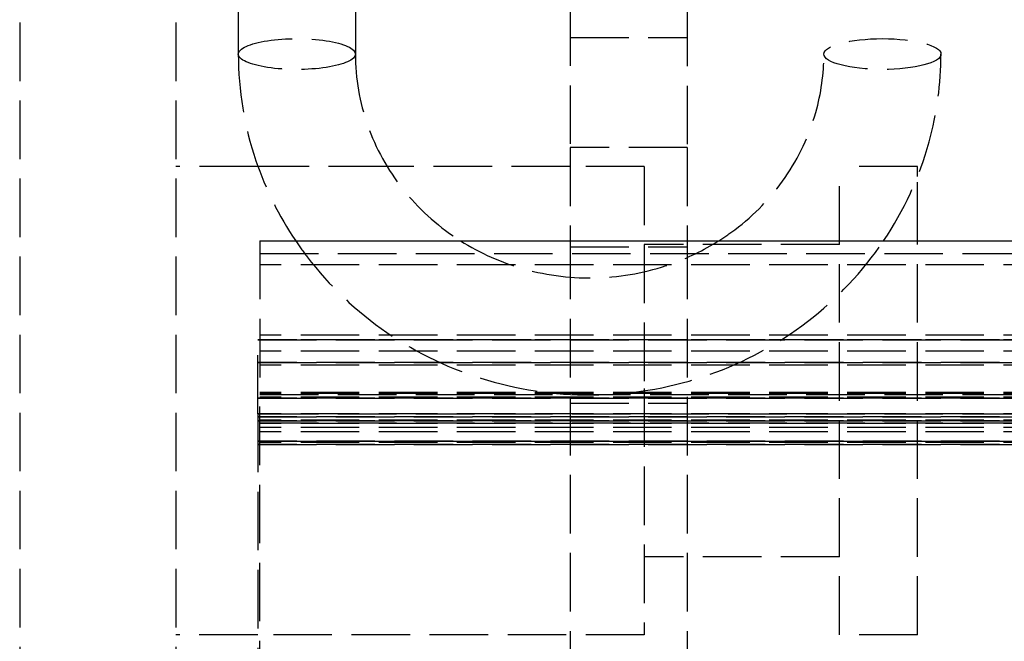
# Model space of a CAD drawing. Header units: millimetres. Extents: x -205 to 205, y 0 to 637.
# Tile 61 of 82: x -179 to -153, y 396 to 411. Entities that reach past the tile are written whole.
import ezdxf

# ---------------------------------------------------------------- set-up
doc = ezdxf.new("R2010")
doc.units = ezdxf.units.MM
doc.header["$LTSCALE"] = 10
doc.linetypes.add('ALLCAD_Strich', pattern=[0.2, 0.15, -0.05])
doc.layers.add('BESCH_KONT_sich_schn_grun_2d', color=10, linetype='Continuous')

msp = doc.modelspace()

# ---------------------------------------------------------------- linework, layer by layer
at = {"layer": 'BESCH_KONT_sich_schn_grun_2d', "linetype": 'ALLCAD_Strich'}
for p, q in [((-178.6, 427.36), (-178.6, 7.353)), ((-174.6, 427.36), (-174.6, 7.353)), ((-173, 413.926), (-173, 410.55)), ((-170, 413.926), (-170, 410.55)), ((-164.5, 413.749), (-164.5, 408.154)), ((-161.5, 413.738), (-161.5, 408.154)), ((-164.5, 410.974), (-161.5, 410.974)), ((-161.5, 408.154), (-164.5, 408.154)), ((-164.5, 408.154), (-164.5, 405.766)), ((-161.5, 408.154), (-161.5, 405.766)), ((-172.496, 407.668), (-174.6, 407.668)), ((-169.187, 407.668), (-172.496, 407.668)), ((-164.5, 407.668), (-169.187, 407.668)), ((-162.6, 407.668), (-164.5, 407.668)), ((-162.6, 407.668), (-162.6, 401.982)), ((-155.6, 407.668), (-157.6, 407.668)), ((-157.6, 395.668), (-157.6, 407.668)), ((-155.6, 407.414), (-155.6, 407.668)), ((-155.6, 405.766), (-155.6, 407.414)), ((-172.45, 405.766), (-63.9, 405.766)), ((-172.45, 405.766), (-172.45, 401.88)), ((-63.9, 405.76), (-172.45, 405.76)), ((-164.5, 405.766), (-164.5, 390.178)), ((-164.5, 405.609), (-161.5, 405.609)), ((-157.6, 405.668), (-162.6, 405.668)), ((-161.5, 405.766), (-161.5, 390.178)), ((-155.6, 395.668), (-155.6, 405.766)), ((-172.45, 405.438), (-63.9, 405.438)), ((-63.9, 405.153), (-172.45, 405.153)), ((-63.9, 403.351), (-172.45, 403.351)), ((-172.45, 403.23), (-172.5, 403.23)), ((-172.5, 401.334), (-172.5, 403.23)), ((-172.45, 403.23), (-172.5, 403.23)), ((-172.5, 401.334), (-172.5, 403.23)), ((172.5, 403.227), (-172.5, 403.227)), ((-172.5, 403.227), (172.5, 403.227)), ((-63.9, 403.23), (-172.45, 403.23)), ((-63.9, 403.23), (-172.45, 403.23)), ((-63.9, 402.941), (-172.45, 402.941)), ((-172.5, 402.651), (172.5, 402.651)), ((172.5, 402.651), (-172.5, 402.651)), ((-63.9, 402.578), (-172.45, 402.578)), ((-172.45, 376.016), (-172.45, 401.88)), ((-63.9, 401.88), (-172.45, 401.88)), ((-63.9, 401.849), (-172.45, 401.849)), ((-172.45, 401.83), (-63.9, 401.83)), ((-162.6, 401.982), (-162.6, 395.668)), ((172.5, 401.73), (-172.5, 401.73)), ((172.5, 401.73), (-172.5, 401.73)), ((172.5, 401.729), (-172.5, 401.729)), ((-172.5, 401.729), (172.5, 401.729)), ((-63.9, 401.755), (-172.45, 401.755)), ((-63.9, 401.75), (-172.45, 401.75)), ((-164.5, 401.609), (-161.5, 401.609)), ((-172.5, 401.334), (-172.45, 401.334)), ((-172.5, 401.334), (-172.5, 390.35)), ((-172.5, 401.334), (-172.5, 390.35)), ((-172.45, 401.334), (-172.5, 401.334)), ((-172.45, 401.334), (-63.9, 401.334)), ((-63.9, 401.334), (-172.45, 401.334)), ((-63.9, 401.334), (-172.45, 401.334)), ((-172.5, 401.256), (172.5, 401.256)), ((172.5, 401.256), (-172.5, 401.256)), ((-172.5, 401.153), (172.5, 401.153)), ((172.5, 401.153), (-172.5, 401.153)), ((-63.9, 401.166), (-172.45, 401.166)), ((-172.45, 401.1), (-63.9, 401.1)), ((-63.9, 401.083), (-172.45, 401.083)), ((-63.9, 400.983), (-172.45, 400.983)), ((-63.9, 400.867), (-172.45, 400.867)), ((-172.5, 400.628), (172.5, 400.628)), ((172.5, 400.628), (-172.5, 400.628)), ((172.5, 400.549), (-172.5, 400.549)), ((-172.5, 400.549), (172.5, 400.549)), ((-63.9, 400.597), (-172.45, 400.597)), ((-157.6, 397.668), (-162.6, 397.668)), ((-172.5, 395.668), (-174.6, 395.668)), ((-162.6, 395.668), (-172.5, 395.668)), ((-155.6, 395.668), (-157.6, 395.668))]:
    msp.add_line(p, q, dxfattribs=at)
at = {"layer": 'BESCH_KONT_sich_schn_grun_2d', "linetype": 'ALLCAD_Strich', "extrusion": (0, 0, -1)}
for major_axis in [(-1.5, 0), (1.5, 0)]:
    msp.add_ellipse((-171.5, 410.55), major_axis=major_axis, ratio=0.263643, start_param=0, end_param=3.141593, dxfattribs=at)
at = {"layer": 'BESCH_KONT_sich_schn_grun_2d', "linetype": 'ALLCAD_Strich'}
msp.add_ellipse((-156.5, 410.55), major_axis=(1.5, 0), ratio=0.263643, dxfattribs=at)
for points, knots in [([(-173, 410.55), (-173, 409.623), (-172.847, 408.696), (-172.303, 407.093), (-171.959, 406.402), (-171.53, 405.766)], [3.1415927, 3.1415927, 3.1415927, 3.1415927, 3.4579854, 3.4579854, 3.7183621, 3.7183621, 3.7183621, 3.7183621]), ([(-170, 410.55), (-170, 409.931), (-169.894, 409.312), (-169.482, 408.139), (-169.177, 407.585), (-168.398, 406.602), (-167.928, 406.171), (-167.367, 405.803), (-167.338, 405.784), (-167.308, 405.766)], [3.1415927, 3.1415927, 3.1415927, 3.1415927, 3.4684427, 3.4684427, 3.7936087, 3.7936087, 4.1149047, 4.1149047, 4.1325119, 4.1325119, 4.1325119, 4.1325119]), ([(-160.692, 405.766), (-160.55, 405.855), (-160.413, 405.95), (-159.779, 406.429), (-159.344, 406.883), (-158.64, 407.901), (-158.374, 408.466), (-158.07, 409.542), (-158, 410.046), (-158, 410.55)], [5.2922661, 5.2922661, 5.2922661, 5.2922661, 5.3768193, 5.3768193, 5.6949737, 5.6949737, 6.017096, 6.017096, 6.2831853, 6.2831853, 6.2831853, 6.2831853]), ([(-156.47, 405.766), (-155.947, 406.541), (-155.551, 407.4), (-155.103, 409.031), (-155, 409.79), (-155, 410.55)], [5.7064158, 5.7064158, 5.7064158, 5.7064158, 6.0240249, 6.0240249, 6.2831853, 6.2831853, 6.2831853, 6.2831853]), ([(-171.53, 405.766), (-171.437, 405.627), (-171.339, 405.491), (-170.668, 404.61), (-169.975, 403.952), (-168.409, 402.878), (-167.536, 402.464), (-165.696, 401.921), (-164.73, 401.794), (-162.804, 401.842), (-161.844, 402.018), (-160.03, 402.655), (-159.176, 403.116), (-157.664, 404.277), (-157.005, 404.975), (-156.473, 405.76), (-156.471, 405.763), (-156.47, 405.766)], [3.718362, 3.718362, 3.718362, 3.718362, 3.775155, 3.775155, 4.094252, 4.094252, 4.415523, 4.415523, 4.738372, 4.738372, 5.061726, 5.061726, 5.384383, 5.384383, 5.705311, 5.705311, 5.706416, 5.706416, 5.706416, 5.706416]), ([(-167.308, 405.766), (-166.806, 405.449), (-166.252, 405.203), (-165.063, 404.873), (-164.424, 404.797), (-163.155, 404.84), (-162.526, 404.958), (-161.495, 405.32), (-161.078, 405.522), (-160.692, 405.766)], [4.132512, 4.132512, 4.132512, 4.132512, 4.432335, 4.432335, 4.747268, 4.747268, 5.061488, 5.061488, 5.292266, 5.292266, 5.292266, 5.292266])]:
    msp.add_open_spline(points, degree=3, knots=knots, dxfattribs=at)

doc.saveas('drawing.dxf')
